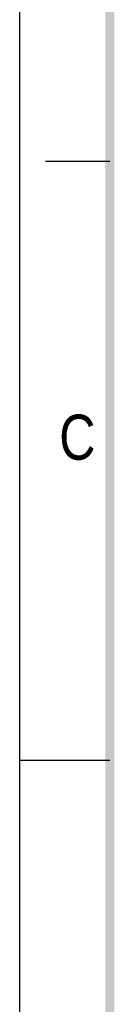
# Model space of a CAD drawing. Header units: millimetres. Extents: x 0 to 210, y 0 to 297.
# Tile 2 of 50: x 0 to 7, y 130 to 206. Entities that reach past the tile are written whole.
import ezdxf

# ---------------------------------------------------------------- set-up
doc = ezdxf.new("R2010")
doc.units = ezdxf.units.MM
doc.header["$LTSCALE"] = 19.36
doc.layers.get('0').update_dxf_attribs({"linetype": 'CONTINUOUS'})
doc.styles.add('TEXTSTYLE_2', font='txt', dxfattribs={"width": 0.75})

msp = doc.modelspace()

# ---------------------------------------------------------------- linework, layer by layer
at = {"color": 2, "linetype": 'CONTINUOUS'}
for p, q in [((0, 0), (0, 297)), ((7, 195), (2, 195)), ((0, 148.5), (7, 148.5))]:
    msp.add_line(p, q, dxfattribs=at)
at = {"color": 7, "linetype": 'CONTINUOUS', "const_width": 0.7}
msp.add_lwpolyline([(7, 7), (7, 290)], dxfattribs=at)

# ---------------------------------------------------------------- texts
at = {"color": 5, "linetype": 'CONTINUOUS', "style": 'TEXTSTYLE_2', "width": 0.833333}
msp.add_text('C', height=3.5, dxfattribs=at).set_placement((3.07017, 171.83363))

doc.saveas('drawing.dxf')
